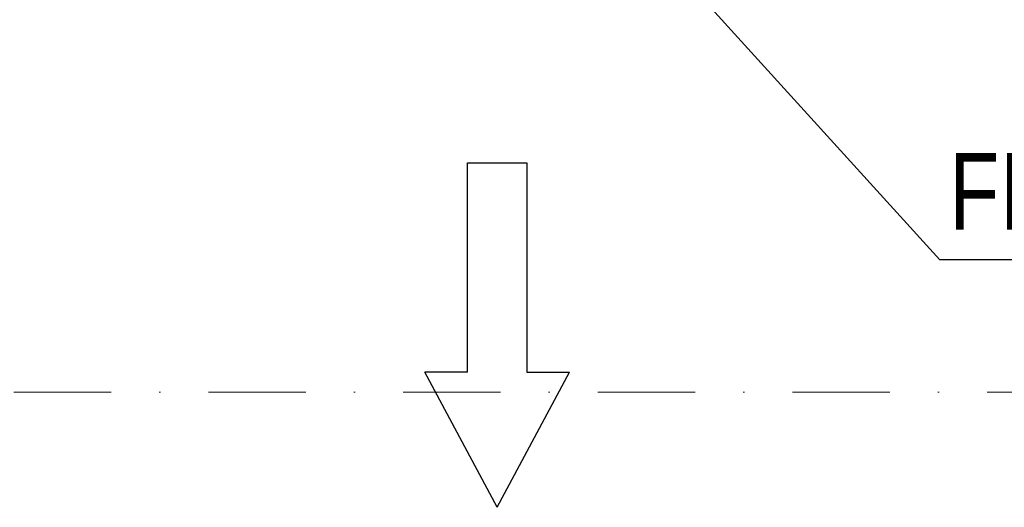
# Model space of a CAD drawing. Header units: millimetres. Extents: x -21108 to 360233, y 566 to 551167.
# Tile 12 of 38: x 179434 to 180719, y 265603 to 266239. Entities that reach past the tile are written whole.
import ezdxf

# ---------------------------------------------------------------- set-up
doc = ezdxf.new("R2010")
doc.units = ezdxf.units.MM
doc.header["$LTSCALE"] = 10
doc.linetypes.add('DASHDOT', pattern=[25.4, 12.7, -6.35, 0, -6.35])
doc.layers.add('MaR', color=1, linetype='Continuous')
doc.layers.add('VZT Tenka', color=7, linetype='Continuous', lineweight=15)
doc.styles.get("Standard").update_dxf_attribs({"font": 'ic-simplex.shx', "width": 0.8})

msp = doc.modelspace()

# ---------------------------------------------------------------- linework, layer by layer
at = {"linetype": 'ByBlock'}
for p, q in [((180056.948, 265602.922), (179962.393, 265779.246)), ((180018.266, 265779.246), (179962.393, 265779.246)), ((180056.948, 265602.922), (180151.502, 265779.246)), ((180095.629, 265779.246), (180151.502, 265779.246))]:
    msp.add_line(p, q, dxfattribs=at)
msp.add_lwpolyline([(180018.266, 265779.246), (180018.266, 266052.334), (180095.629, 266052.334), (180095.629, 265779.246)], dxfattribs=at)
at = {"layer": 'MaR'}
for p in [(180254.383, 266344.94), (181834.588, 265926.115)]:
    msp.add_line(p, (180634.716, 265926.115), dxfattribs=at)
at = {"layer": 'VZT Tenka', "linetype": 'DASHDOT'}
msp.add_line((179171.905, 265753.023), (180971.905, 265753.023), dxfattribs=at)

# ---------------------------------------------------------------- texts
at = {"layer": 'MaR', "width": 0.8}
msp.add_text('FILTRAČNÍ ZAŘÍZENÍ', height=100, dxfattribs=at).set_placement((180647.015, 265965.218))

doc.saveas('drawing.dxf')
